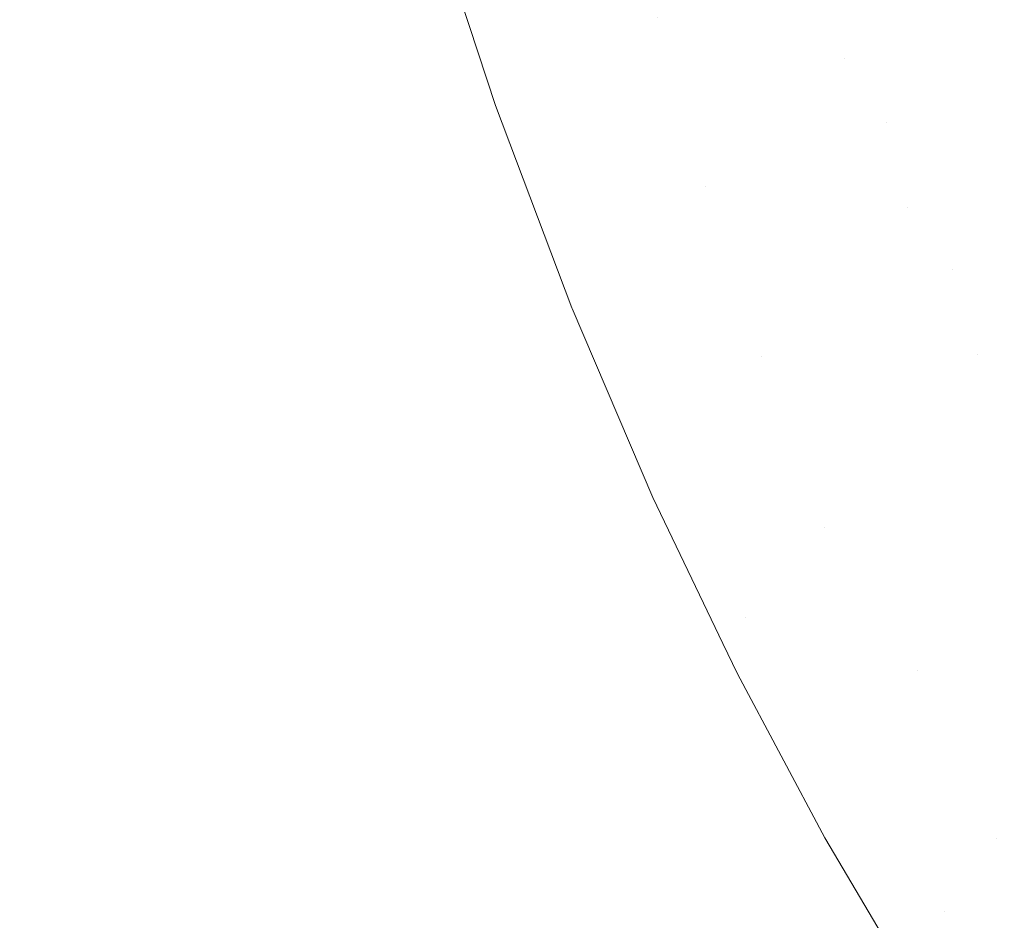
# Model space of a CAD drawing. Header units: centimetres. Extents: x -17.1 to 18.2, y 4.2 to 6.
# Tile 105 of 256: x -5.3088 to -5.2377, y 4.5002 to 4.5653. Entities that reach past the tile are written whole.
import ezdxf

# ---------------------------------------------------------------- set-up
doc = ezdxf.new("R2010")
doc.units = ezdxf.units.CM
doc.header["$LTSCALE"] = 2.54
doc.layers.add('Lucido design-1', color=7, linetype='Continuous')

# ---------------------------------------------------------------- blocks, each defined once
blk = doc.blocks.new('Gruppo-3-1')
at = {"color": 7, "linetype": 'Continuous', "lineweight": 9}
blk.add_3dface([(-17.020308, 5.900212, -2276.22217), (-17.020308, 4.300212, -2276.22217), (18.147234, 4.300212, -2276.22217), (18.147234, 5.900212, -2276.22217)], dxfattribs=at)
for points, invisible_edges in [([(-17.020308, 4.300212, -2277.02217), (-17.020308, 5.900212, -2277.02217), (-5.297794, 5.900212, -2277.02217), (-5.297794, 4.700212, -2277.02217)], 8), ([(-5.297794, 4.700212, -2277.02217), (-5.297447, 4.682475, -2277.02217), (-17.020308, 4.300212, -2277.02217)], 10), ([(-5.297447, 4.682475, -2277.02217), (-5.296289, 4.663352, -2277.02217), (-17.020308, 4.300212, -2277.02217)], 10), ([(-17.020308, 4.300212, -2277.02217), (-5.296289, 4.663352, -2277.02217), (-5.295983, 4.660395, -2277.02217)], 9), ([(-5.295983, 4.660395, -2277.02217), (-5.294336, 4.644484, -2277.02217), (-17.020308, 4.300212, -2277.02217)], 10), ([(-5.294336, 4.644484, -2277.02217), (-5.291627, 4.626048, -2277.02217), (-17.020308, 4.300212, -2277.02217)], 10), ([(-5.291627, 4.626048, -2277.02217), (-5.288215, 4.608184, -2277.02217), (-17.020308, 4.300212, -2277.02217)], 10), ([(-5.288215, 4.608184, -2277.02217), (-5.284164, 4.591012, -2277.02217), (-17.020308, 4.300212, -2277.02217)], 10), ([(-5.284164, 4.591012, -2277.02217), (-5.279548, 4.574627, -2277.02217), (-17.020308, 4.300212, -2277.02217)], 10), ([(-5.259249, 4.553285, -2277.020704), (-5.260115, 4.55249, -2277.020957), (-5.268457, 4.575557, -2277.020957), (-5.267546, 4.576228, -2277.020704)], 15), ([(-5.259249, 4.553285, -2277.020704), (-5.267546, 4.576228, -2277.020704), (-5.262743, 4.565499, -2277.020427)], 11), ([(-5.269372, 4.574883, -2277.021186), (-5.268457, 4.575557, -2277.020957), (-5.260115, 4.55249, -2277.020957), (-5.260985, 4.551692, -2277.021186)], 15), ([(-17.020308, 4.300212, -2277.02217), (-5.279548, 4.574627, -2277.02217), (-5.277624, 4.568777, -2277.02217)], 9), ([(-5.271211, 4.57353, -2277.021574), (-5.27029, 4.574208, -2277.021392), (-5.261858, 4.550891, -2277.021392), (-5.262733, 4.550088, -2277.021574)], 15), ([(-5.260985, 4.551692, -2277.021186), (-5.261858, 4.550891, -2277.021392), (-5.27029, 4.574208, -2277.021392), (-5.269372, 4.574883, -2277.021186)], 15), ([(-5.262733, 4.550088, -2277.021574), (-5.263611, 4.549283, -2277.021731), (-5.272134, 4.57285, -2277.021731), (-5.271211, 4.57353, -2277.021574)], 15), ([(-5.273059, 4.57217, -2277.021865), (-5.272134, 4.57285, -2277.021731), (-5.263611, 4.549283, -2277.021731), (-5.26449, 4.548476, -2277.021865)], 15), ([(-5.249201, 4.562504, -2277.015914), (-5.250008, 4.561764, -2277.016431), (-5.254136, 4.572585, -2277.016431), (-5.253307, 4.573267, -2277.015914)], 15), ([(-5.249201, 4.562504, -2277.015914), (-5.253307, 4.573267, -2277.015914), (-5.250499, 4.568591, -2277.015378)], 11), ([(-5.26449, 4.548476, -2277.021865), (-5.265371, 4.547668, -2277.021975), (-5.273985, 4.571487, -2277.021975), (-5.273059, 4.57217, -2277.021865)], 15), ([(-5.254971, 4.571898, -2277.016928), (-5.254136, 4.572585, -2277.016431), (-5.250008, 4.561764, -2277.016431), (-5.25082, 4.561018, -2277.016928)], 15), ([(-5.274914, 4.570804, -2277.02206), (-5.273985, 4.571487, -2277.021975), (-5.265371, 4.547668, -2277.021975), (-5.266254, 4.546858, -2277.02206)], 15), ([(-5.25082, 4.561018, -2277.016928), (-5.25164, 4.560267, -2277.017404), (-5.255812, 4.571205, -2277.017404), (-5.254971, 4.571898, -2277.016928)], 15), ([(-5.247327, 4.571348, -2277.013037), (-5.245274, 4.566107, -2277.013037), (-5.246823, 4.564686, -2277.014245), (-5.248898, 4.569982, -2277.014245)], 15), ([(-5.238721, 4.565119, -2277.008989), (-5.240819, 4.570195, -2277.008989), (-5.239402, 4.571494, -2277.007509), (-5.237325, 4.566469, -2277.007509)], 15), ([(-5.266254, 4.546858, -2277.02206), (-5.267137, 4.546048, -2277.022121), (-5.275843, 4.57012, -2277.022121), (-5.274914, 4.570804, -2277.02206)], 15), ([(-5.25666, 4.570507, -2277.017858), (-5.255812, 4.571205, -2277.017404), (-5.25164, 4.560267, -2277.017404), (-5.252465, 4.55951, -2277.017858)], 15), ([(-5.276772, 4.569436, -2277.022158), (-5.275843, 4.57012, -2277.022121), (-5.267137, 4.546048, -2277.022121), (-5.268021, 4.545237, -2277.022158)], 15), ([(-5.252465, 4.55951, -2277.017858), (-5.253295, 4.558747, -2277.018292), (-5.257513, 4.569804, -2277.018292), (-5.25666, 4.570507, -2277.017858)], 15), ([(-5.248898, 4.569982, -2277.014245), (-5.246823, 4.564686, -2277.014245), (-5.248401, 4.563238, -2277.015378), (-5.250499, 4.568591, -2277.015378)], 15), ([(-5.240151, 4.563735, -2277.010405), (-5.24227, 4.568863, -2277.010405), (-5.240819, 4.570195, -2277.008989), (-5.238721, 4.565119, -2277.008989)], 15), ([(-5.274442, 4.559099, -2277.02217), (-5.277624, 4.568777, -2277.02217), (-5.276772, 4.569436, -2277.022158)], 10), ([(-5.268925, 4.544476, -2277.02217), (-5.274442, 4.559099, -2277.02217), (-5.276772, 4.569436, -2277.022158), (-5.268021, 4.545237, -2277.022158)], 14), ([(-5.258373, 4.569097, -2277.018703), (-5.257513, 4.569804, -2277.018292), (-5.253295, 4.558747, -2277.018292), (-5.254132, 4.55798, -2277.018703)], 15), ([(-5.277624, 4.568777, -2277.02217), (-5.274442, 4.559099, -2277.02217), (-17.020308, 4.300212, -2277.02217)], 10), ([(-5.254132, 4.55798, -2277.018703), (-5.254973, 4.557208, -2277.019093), (-5.259237, 4.568385, -2277.019093), (-5.258373, 4.569097, -2277.018703)], 15), ([(-5.250499, 4.568591, -2277.015378), (-5.248401, 4.563238, -2277.015378), (-5.249201, 4.562504, -2277.015914)], 11), ([(-5.241614, 4.562319, -2277.011756), (-5.243756, 4.5675, -2277.011756), (-5.24227, 4.568863, -2277.010405), (-5.240151, 4.563735, -2277.010405)], 15), ([(-5.260107, 4.567669, -2277.019461), (-5.259237, 4.568385, -2277.019093), (-5.254973, 4.557208, -2277.019093), (-5.25582, 4.556432, -2277.019461)], 15), ([(-5.25582, 4.556432, -2277.019461), (-5.256671, 4.555651, -2277.019806), (-5.260981, 4.56695, -2277.019806), (-5.260107, 4.567669, -2277.019461)], 15), ([(-5.24311, 4.560872, -2277.013037), (-5.245274, 4.566107, -2277.013037), (-5.243756, 4.5675, -2277.011756), (-5.241614, 4.562319, -2277.011756)], 15), ([(-5.26186, 4.566226, -2277.020128), (-5.260981, 4.56695, -2277.019806), (-5.256671, 4.555651, -2277.019806), (-5.257526, 4.554866, -2277.020128)], 15), ([(-5.237325, 4.566469, -2277.007509), (-5.23514, 4.561456, -2277.007509), (-5.236513, 4.560055, -2277.008989), (-5.238721, 4.565119, -2277.008989)], 15), ([(-5.257526, 4.554866, -2277.020128), (-5.258385, 4.554077, -2277.020427), (-5.262743, 4.565499, -2277.020427), (-5.26186, 4.566226, -2277.020128)], 15), ([(-5.244636, 4.559395, -2277.014245), (-5.246823, 4.564686, -2277.014245), (-5.245274, 4.566107, -2277.013037), (-5.24311, 4.560872, -2277.013037)], 15), ([(-5.262743, 4.565499, -2277.020427), (-5.258385, 4.554077, -2277.020427), (-5.259249, 4.553285, -2277.020704)], 11), ([(-5.238721, 4.565119, -2277.008989), (-5.236513, 4.560055, -2277.008989), (-5.237921, 4.558619, -2277.010405), (-5.240151, 4.563735, -2277.010405)], 15), ([(-5.246191, 4.55789, -2277.015378), (-5.248401, 4.563238, -2277.015378), (-5.246823, 4.564686, -2277.014245), (-5.244636, 4.559395, -2277.014245)], 15), ([(-5.240151, 4.563735, -2277.010405), (-5.237921, 4.558619, -2277.010405), (-5.239361, 4.55715, -2277.011756), (-5.241614, 4.562319, -2277.011756)], 15), ([(-5.249201, 4.562504, -2277.015914), (-5.248401, 4.563238, -2277.015378), (-5.246191, 4.55789, -2277.015378)], 11), ([(-5.244641, 4.551764, -2277.015914), (-5.245423, 4.550967, -2277.016431), (-5.250008, 4.561764, -2277.016431), (-5.249201, 4.562504, -2277.015914)], 15), ([(-5.244641, 4.551764, -2277.015914), (-5.249201, 4.562504, -2277.015914), (-5.246191, 4.55789, -2277.015378)], 11), ([(-5.241614, 4.562319, -2277.011756), (-5.239361, 4.55715, -2277.011756), (-5.240833, 4.555648, -2277.013037), (-5.24311, 4.560872, -2277.013037)], 15), ([(-5.25082, 4.561018, -2277.016928), (-5.250008, 4.561764, -2277.016431), (-5.245423, 4.550967, -2277.016431), (-5.246211, 4.550163, -2277.016928)], 15), ([(-5.246211, 4.550163, -2277.016928), (-5.247006, 4.549352, -2277.017404), (-5.25164, 4.560267, -2277.017404), (-5.25082, 4.561018, -2277.016928)], 15), ([(-5.24311, 4.560872, -2277.013037), (-5.240833, 4.555648, -2277.013037), (-5.242335, 4.554116, -2277.014245), (-5.244636, 4.559395, -2277.014245)], 15), ([(-5.252465, 4.55951, -2277.017858), (-5.25164, 4.560267, -2277.017404), (-5.247006, 4.549352, -2277.017404), (-5.247806, 4.548536, -2277.017858)], 15), ([(-5.235579, 4.553521, -2277.010405), (-5.237921, 4.558619, -2277.010405), (-5.236513, 4.560055, -2277.008989), (-5.234195, 4.555008, -2277.008989)], 15), ([(-5.247806, 4.548536, -2277.017858), (-5.248611, 4.547715, -2277.018292), (-5.253295, 4.558747, -2277.018292), (-5.252465, 4.55951, -2277.017858)], 15), ([(-5.244636, 4.559395, -2277.014245), (-5.242335, 4.554116, -2277.014245), (-5.243866, 4.552555, -2277.015378), (-5.246191, 4.55789, -2277.015378)], 15), ([(-5.274442, 4.559099, -2277.02217), (-5.268925, 4.544476, -2277.02217), (-17.020308, 4.300212, -2277.02217)], 10), ([(-5.254132, 4.55798, -2277.018703), (-5.253295, 4.558747, -2277.018292), (-5.248611, 4.547715, -2277.018292), (-5.249422, 4.546888, -2277.018703)], 15), ([(-5.236995, 4.551999, -2277.011756), (-5.239361, 4.55715, -2277.011756), (-5.237921, 4.558619, -2277.010405), (-5.235579, 4.553521, -2277.010405)], 15), ([(-5.249422, 4.546888, -2277.018703), (-5.250238, 4.546055, -2277.019093), (-5.254973, 4.557208, -2277.019093), (-5.254132, 4.55798, -2277.018703)], 15), ([(-5.246191, 4.55789, -2277.015378), (-5.243866, 4.552555, -2277.015378), (-5.244641, 4.551764, -2277.015914)], 11), ([(-5.25582, 4.556432, -2277.019461), (-5.254973, 4.557208, -2277.019093), (-5.250238, 4.546055, -2277.019093), (-5.251059, 4.545218, -2277.019461)], 15), ([(-5.238442, 4.550443, -2277.013037), (-5.240833, 4.555648, -2277.013037), (-5.239361, 4.55715, -2277.011756), (-5.236995, 4.551999, -2277.011756)], 15), ([(-5.251059, 4.545218, -2277.019461), (-5.251884, 4.544377, -2277.019806), (-5.256671, 4.555651, -2277.019806), (-5.25582, 4.556432, -2277.019461)], 15), ([(-5.257526, 4.554866, -2277.020128), (-5.256671, 4.555651, -2277.019806), (-5.251884, 4.544377, -2277.019806), (-5.252713, 4.543531, -2277.020128)], 15), ([(-5.239919, 4.548856, -2277.014245), (-5.242335, 4.554116, -2277.014245), (-5.240833, 4.555648, -2277.013037), (-5.238442, 4.550443, -2277.013037)], 15), ([(-5.252713, 4.543531, -2277.020128), (-5.253547, 4.542681, -2277.020427), (-5.258385, 4.554077, -2277.020427), (-5.257526, 4.554866, -2277.020128)], 15), ([(-5.259249, 4.553285, -2277.020704), (-5.258385, 4.554077, -2277.020427), (-5.253547, 4.542681, -2277.020427), (-5.254384, 4.541827, -2277.020704)], 15), ([(-5.241424, 4.547239, -2277.015378), (-5.243866, 4.552555, -2277.015378), (-5.242335, 4.554116, -2277.014245), (-5.239919, 4.548856, -2277.014245)], 15), ([(-5.254384, 4.541827, -2277.020704), (-5.255224, 4.54097, -2277.020957), (-5.260115, 4.55249, -2277.020957), (-5.259249, 4.553285, -2277.020704)], 15), ([(-5.260985, 4.551692, -2277.021186), (-5.260115, 4.55249, -2277.020957), (-5.255224, 4.54097, -2277.020957)], 11), ([(-5.244641, 4.551764, -2277.015914), (-5.243866, 4.552555, -2277.015378), (-5.241424, 4.547239, -2277.015378)], 11), ([(-5.250643, 4.528608, -2277.021186), (-5.25146, 4.527683, -2277.021392), (-5.261858, 4.550891, -2277.021392), (-5.260985, 4.551692, -2277.021186)], 15), ([(-5.250643, 4.528608, -2277.021186), (-5.260985, 4.551692, -2277.021186), (-5.255224, 4.54097, -2277.020957)], 11), ([(-5.239612, 4.5411, -2277.015914), (-5.240367, 4.540245, -2277.016431), (-5.245423, 4.550967, -2277.016431), (-5.244641, 4.551764, -2277.015914)], 15), ([(-5.239612, 4.5411, -2277.015914), (-5.244641, 4.551764, -2277.015914), (-5.241424, 4.547239, -2277.015378)], 11), ([(-5.236995, 4.551999, -2277.011756), (-5.234514, 4.546873, -2277.011756), (-5.235936, 4.545263, -2277.013037), (-5.238442, 4.550443, -2277.013037)], 15), ([(-5.262733, 4.550088, -2277.021574), (-5.261858, 4.550891, -2277.021392), (-5.25146, 4.527683, -2277.021392), (-5.252279, 4.526755, -2277.021574)], 15), ([(-5.246211, 4.550163, -2277.016928), (-5.245423, 4.550967, -2277.016431), (-5.240367, 4.540245, -2277.016431), (-5.241128, 4.539383, -2277.016928)], 15), ([(-5.252279, 4.526755, -2277.021574), (-5.253101, 4.525825, -2277.021731), (-5.263611, 4.549283, -2277.021731), (-5.262733, 4.550088, -2277.021574)], 15), ([(-5.241128, 4.539383, -2277.016928), (-5.241894, 4.538515, -2277.017404), (-5.247006, 4.549352, -2277.017404), (-5.246211, 4.550163, -2277.016928)], 15), ([(-5.238442, 4.550443, -2277.013037), (-5.235936, 4.545263, -2277.013037), (-5.237386, 4.543621, -2277.014245), (-5.239919, 4.548856, -2277.014245)], 15), ([(-5.26449, 4.548476, -2277.021865), (-5.263611, 4.549283, -2277.021731), (-5.253101, 4.525825, -2277.021731), (-5.253924, 4.524892, -2277.021865)], 15), ([(-5.247806, 4.548536, -2277.017858), (-5.247006, 4.549352, -2277.017404), (-5.241894, 4.538515, -2277.017404), (-5.242667, 4.53764, -2277.017858)], 15), ([(-5.239919, 4.548856, -2277.014245), (-5.237386, 4.543621, -2277.014245), (-5.238863, 4.541948, -2277.015378), (-5.241424, 4.547239, -2277.015378)], 15), ([(-5.253924, 4.524892, -2277.021865), (-5.254749, 4.523958, -2277.021975), (-5.265371, 4.547668, -2277.021975), (-5.26449, 4.548476, -2277.021865)], 15), ([(-5.242667, 4.53764, -2277.017858), (-5.243445, 4.53676, -2277.018292), (-5.248611, 4.547715, -2277.018292), (-5.247806, 4.548536, -2277.017858)], 15), ([(-5.266254, 4.546858, -2277.02206), (-5.265371, 4.547668, -2277.021975), (-5.254749, 4.523958, -2277.021975), (-5.255575, 4.523023, -2277.02206)], 15), ([(-5.249422, 4.546888, -2277.018703), (-5.248611, 4.547715, -2277.018292), (-5.243445, 4.53676, -2277.018292), (-5.244227, 4.535873, -2277.018703)], 15), ([(-5.241424, 4.547239, -2277.015378), (-5.238863, 4.541948, -2277.015378), (-5.239612, 4.5411, -2277.015914)], 11), ([(-5.255575, 4.523023, -2277.02206), (-5.256402, 4.522087, -2277.022121), (-5.267137, 4.546048, -2277.022121), (-5.266254, 4.546858, -2277.02206)], 15), ([(-5.244227, 4.535873, -2277.018703), (-5.245015, 4.534981, -2277.019093), (-5.250238, 4.546055, -2277.019093), (-5.249422, 4.546888, -2277.018703)], 15), ([(-5.268021, 4.545237, -2277.022158), (-5.267137, 4.546048, -2277.022121), (-5.256402, 4.522087, -2277.022121)], 11), ([(-5.251059, 4.545218, -2277.019461), (-5.250238, 4.546055, -2277.019093), (-5.245015, 4.534981, -2277.019093), (-5.245807, 4.534084, -2277.019461)], 15), ([(-5.268021, 4.545237, -2277.022158), (-5.268904, 4.544426, -2277.02217), (-5.268925, 4.544476, -2277.02217)], 9), ([(-5.263073, 4.530781, -2277.02217), (-5.268904, 4.544426, -2277.02217), (-5.268021, 4.545237, -2277.022158), (-5.256402, 4.522087, -2277.022121)], 14), ([(-5.245807, 4.534084, -2277.019461), (-5.246604, 4.533182, -2277.019806), (-5.251884, 4.544377, -2277.019806), (-5.251059, 4.545218, -2277.019461)], 15), ([(-17.020308, 4.300212, -2277.02217), (-5.268925, 4.544476, -2277.02217), (-5.268904, 4.544426, -2277.02217)], 9), ([(-5.268904, 4.544426, -2277.02217), (-5.263073, 4.530781, -2277.02217), (-17.020308, 4.300212, -2277.02217)], 10), ([(-5.252713, 4.543531, -2277.020128), (-5.251884, 4.544377, -2277.019806), (-5.246604, 4.533182, -2277.019806), (-5.247405, 4.532275, -2277.020128)], 15), ([(-5.236183, 4.53669, -2277.015378), (-5.238863, 4.541948, -2277.015378), (-5.237386, 4.543621, -2277.014245), (-5.234733, 4.538419, -2277.014245)], 15), ([(-5.247405, 4.532275, -2277.020128), (-5.248209, 4.531364, -2277.020427), (-5.253547, 4.542681, -2277.020427), (-5.252713, 4.543531, -2277.020128)], 15), ([(-5.254384, 4.541827, -2277.020704), (-5.253547, 4.542681, -2277.020427), (-5.248209, 4.531364, -2277.020427), (-5.249017, 4.530449, -2277.020704)], 15), ([(-5.249017, 4.530449, -2277.020704), (-5.249829, 4.52953, -2277.020957), (-5.255224, 4.54097, -2277.020957), (-5.254384, 4.541827, -2277.020704)], 15), ([(-5.239612, 4.5411, -2277.015914), (-5.238863, 4.541948, -2277.015378), (-5.236183, 4.53669, -2277.015378)], 11), ([(-5.255224, 4.54097, -2277.020957), (-5.249829, 4.52953, -2277.020957), (-5.250643, 4.528608, -2277.021186)], 11), ([(-5.2341, 4.530569, -2277.015914), (-5.234825, 4.529658, -2277.016431), (-5.240367, 4.540245, -2277.016431), (-5.239612, 4.5411, -2277.015914)], 15), ([(-5.2341, 4.530569, -2277.015914), (-5.239612, 4.5411, -2277.015914), (-5.236183, 4.53669, -2277.015378)], 11), ([(-5.241128, 4.539383, -2277.016928), (-5.240367, 4.540245, -2277.016431), (-5.234825, 4.529658, -2277.016431), (-5.235556, 4.528739, -2277.016928)], 15), ([(-5.235556, 4.528739, -2277.016928), (-5.236293, 4.527813, -2277.017404), (-5.241894, 4.538515, -2277.017404), (-5.241128, 4.539383, -2277.016928)], 15), ([(-5.242667, 4.53764, -2277.017858), (-5.241894, 4.538515, -2277.017404), (-5.236293, 4.527813, -2277.017404), (-5.237035, 4.52688, -2277.017858)], 15), ([(-5.237035, 4.52688, -2277.017858), (-5.237782, 4.525941, -2277.018292), (-5.243445, 4.53676, -2277.018292), (-5.242667, 4.53764, -2277.017858)], 15), ([(-5.244227, 4.535873, -2277.018703), (-5.243445, 4.53676, -2277.018292), (-5.237782, 4.525941, -2277.018292), (-5.238534, 4.524996, -2277.018703)], 15), ([(-5.238534, 4.524996, -2277.018703), (-5.239291, 4.524045, -2277.019093), (-5.245015, 4.534981, -2277.019093), (-5.244227, 4.535873, -2277.018703)], 15), ([(-5.245807, 4.534084, -2277.019461), (-5.245015, 4.534981, -2277.019093), (-5.239291, 4.524045, -2277.019093), (-5.240052, 4.523089, -2277.019461)], 15), ([(-5.240052, 4.523089, -2277.019461), (-5.240818, 4.522127, -2277.019806), (-5.246604, 4.533182, -2277.019806), (-5.245807, 4.534084, -2277.019461)], 15), ([(-5.247405, 4.532275, -2277.020128), (-5.246604, 4.533182, -2277.019806), (-5.240818, 4.522127, -2277.019806), (-5.241587, 4.52116, -2277.020128)], 15), ([(-5.241587, 4.52116, -2277.020128), (-5.24236, 4.520189, -2277.020427), (-5.248209, 4.531364, -2277.020427), (-5.247405, 4.532275, -2277.020128)], 15), ([(-17.020308, 4.300212, -2277.02217), (-5.263073, 4.530781, -2277.02217), (-5.258017, 4.520231, -2277.02217), (-5.256958, 4.518019, -2277.02217)], 9), ([(-5.256402, 4.522087, -2277.022121), (-5.258017, 4.520231, -2277.02217), (-5.263073, 4.530781, -2277.02217)], 9), ([(-5.249017, 4.530449, -2277.020704), (-5.248209, 4.531364, -2277.020427), (-5.24236, 4.520189, -2277.020427), (-5.243136, 4.519213, -2277.020704)], 15), ([(-5.243136, 4.519213, -2277.020704), (-5.243916, 4.518233, -2277.020957), (-5.249829, 4.52953, -2277.020957), (-5.249017, 4.530449, -2277.020704)], 15), ([(-5.250643, 4.528608, -2277.021186), (-5.249829, 4.52953, -2277.020957), (-5.243916, 4.518233, -2277.020957)], 11), ([(-5.238222, 4.506103, -2277.021186), (-5.238972, 4.505056, -2277.021392), (-5.25146, 4.527683, -2277.021392), (-5.250643, 4.528608, -2277.021186)], 15), ([(-5.238222, 4.506103, -2277.021186), (-5.250643, 4.528608, -2277.021186), (-5.243916, 4.518233, -2277.020957)], 11), ([(-5.252279, 4.526755, -2277.021574), (-5.25146, 4.527683, -2277.021392), (-5.238972, 4.505056, -2277.021392), (-5.239724, 4.504006, -2277.021574)], 15), ([(-5.239724, 4.504006, -2277.021574), (-5.240478, 4.502954, -2277.021731), (-5.253101, 4.525825, -2277.021731), (-5.252279, 4.526755, -2277.021574)], 15), ([(-5.2309, 4.51632, -2277.017858), (-5.231614, 4.515323, -2277.018292), (-5.237782, 4.525941, -2277.018292), (-5.237035, 4.52688, -2277.017858)], 15), ([(-5.253924, 4.524892, -2277.021865), (-5.253101, 4.525825, -2277.021731), (-5.240478, 4.502954, -2277.021731), (-5.241234, 4.5019, -2277.021865)], 15), ([(-5.238534, 4.524996, -2277.018703), (-5.237782, 4.525941, -2277.018292), (-5.231614, 4.515323, -2277.018292), (-5.232332, 4.514321, -2277.018703)], 15), ([(-5.241234, 4.5019, -2277.021865), (-5.241991, 4.500843, -2277.021975), (-5.254749, 4.523958, -2277.021975), (-5.253924, 4.524892, -2277.021865)], 15), ([(-5.232332, 4.514321, -2277.018703), (-5.233055, 4.513312, -2277.019093), (-5.239291, 4.524045, -2277.019093), (-5.238534, 4.524996, -2277.018703)], 15), ([(-5.255575, 4.523023, -2277.02206), (-5.254749, 4.523958, -2277.021975), (-5.241991, 4.500843, -2277.021975)], 11), ([(-5.240052, 4.523089, -2277.019461), (-5.239291, 4.524045, -2277.019093), (-5.233055, 4.513312, -2277.019093), (-5.233783, 4.512297, -2277.019461)], 15), ([(-5.227711, 4.477714, -2277.02206), (-5.228391, 4.476538, -2277.022121), (-5.256402, 4.522087, -2277.022121), (-5.255575, 4.523023, -2277.02206)], 15), ([(-5.227711, 4.477714, -2277.02206), (-5.255575, 4.523023, -2277.02206), (-5.241991, 4.500843, -2277.021975)], 11), ([(-5.233783, 4.512297, -2277.019461), (-5.234514, 4.511276, -2277.019806), (-5.240818, 4.522127, -2277.019806), (-5.240052, 4.523089, -2277.019461)], 15), ([(-5.250642, 4.50618, -2277.02217), (-5.256958, 4.518019, -2277.02217), (-5.258017, 4.520231, -2277.02217), (-5.256402, 4.522087, -2277.022121)], 12), ([(-5.256402, 4.522087, -2277.022121), (-5.228391, 4.476538, -2277.022121), (-5.244185, 4.495237, -2277.02217), (-5.250642, 4.50618, -2277.02217)], 11), ([(-5.241587, 4.52116, -2277.020128), (-5.240818, 4.522127, -2277.019806), (-5.234514, 4.511276, -2277.019806), (-5.235249, 4.510251, -2277.020128)], 15), ([(-5.235249, 4.510251, -2277.020128), (-5.235988, 4.50922, -2277.020427), (-5.24236, 4.520189, -2277.020427), (-5.241587, 4.52116, -2277.020128)], 15), ([(-5.243136, 4.519213, -2277.020704), (-5.24236, 4.520189, -2277.020427), (-5.235988, 4.50922, -2277.020427), (-5.23673, 4.508185, -2277.020704)], 15), ([(-5.23673, 4.508185, -2277.020704), (-5.237475, 4.507146, -2277.020957), (-5.243916, 4.518233, -2277.020957), (-5.243136, 4.519213, -2277.020704)], 15), ([(-17.020308, 4.300212, -2277.02217), (-5.256958, 4.518019, -2277.02217), (-5.250642, 4.50618, -2277.02217)], 9), ([(-5.243916, 4.518233, -2277.020957), (-5.237475, 4.507146, -2277.020957), (-5.238222, 4.506103, -2277.021186)], 11), ([(-5.238222, 4.506103, -2277.021186), (-5.237475, 4.507146, -2277.020957), (-5.230499, 4.496338, -2277.020957), (-5.231209, 4.495237, -2277.021186)], 15), ([(-17.020308, 4.300212, -2277.02217), (-5.250642, 4.50618, -2277.02217), (-5.244185, 4.495237, -2277.02217)], 9), ([(-5.231209, 4.495237, -2277.021186), (-5.231921, 4.494131, -2277.021392), (-5.238972, 4.505056, -2277.021392), (-5.238222, 4.506103, -2277.021186)], 15), ([(-5.239724, 4.504006, -2277.021574), (-5.238972, 4.505056, -2277.021392), (-5.231921, 4.494131, -2277.021392)], 11), ([(-5.225002, 4.482401, -2277.021574), (-5.225677, 4.481232, -2277.021731), (-5.240478, 4.502954, -2277.021731), (-5.239724, 4.504006, -2277.021574)], 15), ([(-5.225002, 4.482401, -2277.021574), (-5.239724, 4.504006, -2277.021574), (-5.231921, 4.494131, -2277.021392)], 11), ([(-5.241234, 4.5019, -2277.021865), (-5.240478, 4.502954, -2277.021731), (-5.225677, 4.481232, -2277.021731), (-5.226354, 4.480062, -2277.021865)], 15), ([(-5.226354, 4.480062, -2277.021865), (-5.227032, 4.478889, -2277.021975), (-5.241991, 4.500843, -2277.021975), (-5.241234, 4.5019, -2277.021865)], 15), ([(-5.241991, 4.500843, -2277.021975), (-5.227032, 4.478889, -2277.021975), (-5.227711, 4.477714, -2277.02206)], 11)]:
    blk.add_3dface(points, dxfattribs=dict(at, invisible_edges=invisible_edges))
blk = doc.blocks.new('Gruppo-4-1')
at = {"color": 7}
blk.add_blockref('Gruppo-3-1', (0, 0), dxfattribs=at)

msp = doc.modelspace()

# ---------------------------------------------------------------- block references
at = {"layer": 'Lucido design-1', "color": 7}
msp.add_blockref('Gruppo-4-1', (0, 0), dxfattribs=at)

doc.saveas('drawing.dxf')
